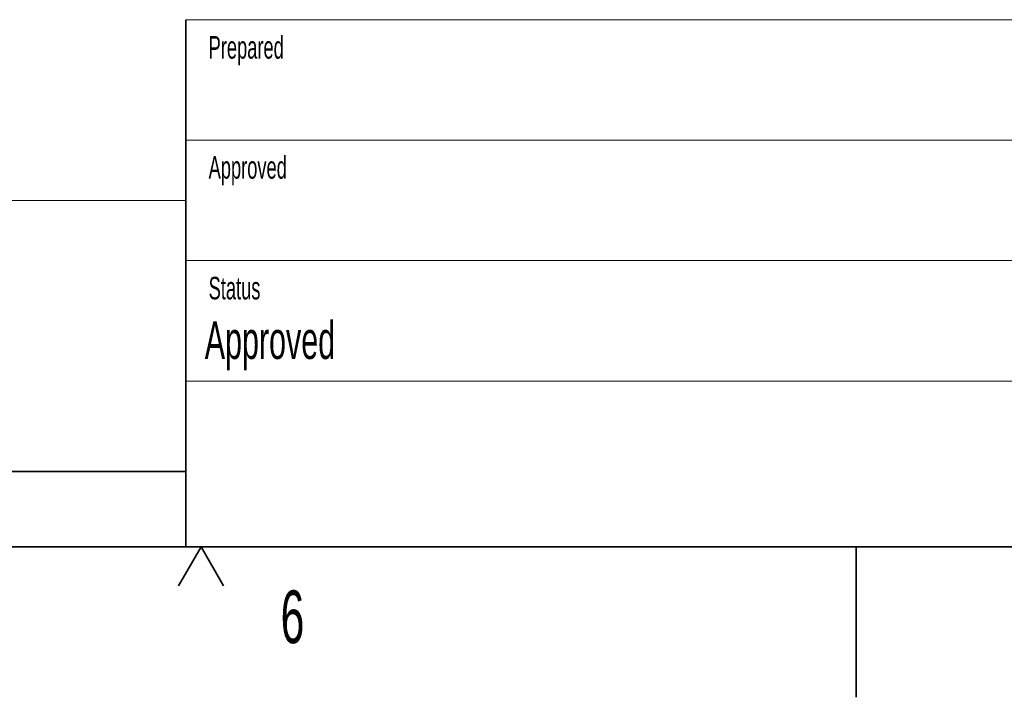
# Model space of a CAD drawing. Header units: millimetres. Extents: x 0 to 12115, y 0 to 8400.
# Tile 72 of 124: x 7839 to 9147, y 0 to 900. Entities that reach past the tile are written whole.
import ezdxf

# ---------------------------------------------------------------- set-up
doc = ezdxf.new("R2010")
doc.units = ezdxf.units.MM
doc.header["$LTSCALE"] = 20
doc.styles.add('SLDTEXTSTYLE0', font='TXT', dxfattribs={"width": 0.605})

msp = doc.modelspace()

# ---------------------------------------------------------------- linework, layer by layer
at = {"color": 7, "linetype": 'Continuous', "lineweight": 18}
for p, q in [((8060, 900), (11720, 900)), ((8060, 740), (10000, 740)), ((8060, 660), (5500, 660)), ((8060, 580), (10000, 580)), ((8060, 420), (11720, 420))]:
    msp.add_line(p, q, dxfattribs=at)
at = {"color": 7, "linetype": 'Continuous', "lineweight": 35}
for p, q in [((8060, 900), (8060, 200)), ((5500, 300), (8060, 300)), ((400, 200), (11720, 200)), ((8080, 200), (8050, 148.038476)), ((8080, 200), (8110, 148.038476)), ((8950, 0), (8950, 200))]:
    msp.add_line(p, q, dxfattribs=at)

# ---------------------------------------------------------------- texts
at = {"color": 7, "linetype": 'Continuous', "lineweight": 0, "attachment_point": 1, "style": 'SLDTEXTSTYLE0'}
for s, insert, char_height in [('Prepared', (8090.090318, 878.261203), 30), ('Approved', (8090.087412, 718.845242), 30), ('Status', (8090.10305, 558.4979), 30), ('Approved', (8084.937029, 499.366052), 50), ('6', (8185.722687, 141.923722), 70)]:
    msp.add_mtext(s, dxfattribs=dict(at, insert=insert, char_height=char_height))

doc.saveas('drawing.dxf')
